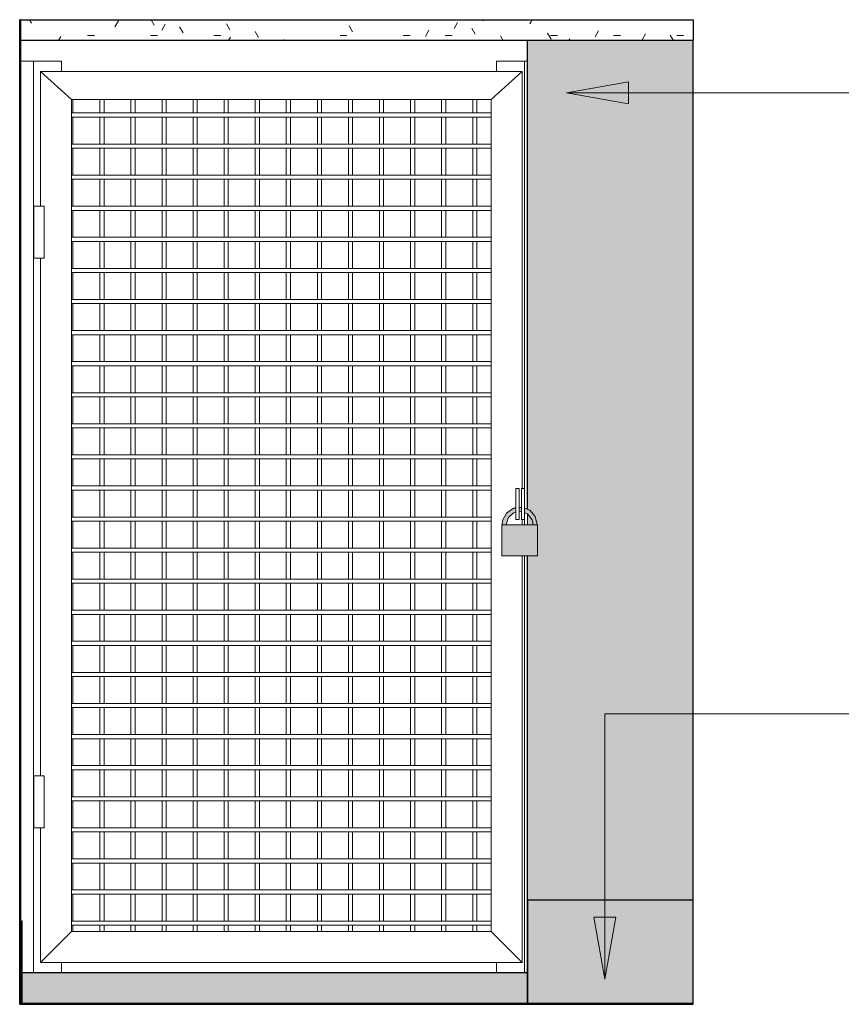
# Model space of a CAD drawing. Header units: metres. Extents: x -8.5 to 2.2, y -18.2 to 8.
# Tile 3 of 25: x -3.032 to -2.239, y 0 to 0.95. Entities that reach past the tile are written whole.
import ezdxf

# ---------------------------------------------------------------- set-up
doc = ezdxf.new("R2010")
doc.units = ezdxf.units.M
doc.linetypes.add('_Tracejado pequeno', pattern=[0.00225, 0.0015, -0.00075])
doc.layers.add('A-AREA', color=7, linetype='_Tracejado pequeno', lineweight=5, true_color=0x9a9a9a)
doc.layers.add('A-DETL', color=7, linetype='Continuous', lineweight=5, true_color=0x00a600)
for name, color, linetype, lineweight in [('A-DETL-GENF', 7, 'Continuous', 5), ('A-DOOR', 7, 'Continuous', 5), ('A-FLOR', 7, 'Continuous', 5), ('A-WALL', 7, 'Continuous', 5), ('A-WALL-PATT', 7, 'Continuous', 50), ('G-ANNO-TEXT', 7, 'Continuous', 9), ('I-WALL', 7, 'Continuous', 5), ('P-SANR-FIXT', 7, 'Continuous', 5), ('Q-CASE', 7, 'Continuous', 5)]:
    doc.layers.add(name, color=color, linetype=linetype, lineweight=lineweight)

# ---------------------------------------------------------------- blocks, each defined once
blk = doc.blocks.new('TAMPO DO ABRIGO GLP EM GRANITO CINZA ANDORINHA - TAMPO DO ABRIGO GLP EM GRANITO CINZA ANDORINHA-1861549-VISTA_GLP')
at = {"layer": 'Q-CASE', "true_color": 0xa7a7a7}
h = blk.add_hatch(dxfattribs=at)
h.set_pattern_fill('FP_5', color=253, style=0, pattern_type=2)
h.set_pattern_definition([(0, (0, 0), (0.08128, 0.02032), [0.00671, -0.05425, 0.00671, -0.05425, -0.32512]), (0, (0, 0), (0.08128, 0.02032), [-0.12192, 0.00671, -0.11521, 0.00671, -0.05425, -0.14224]), (0, (0, 0), (0.08128, 0.02032), [-0.3048, 0.00671, -0.03393, 0.00671, -0.09489]), (120, (0.03048, 0.01016), (-0.058237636, 0.060230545), [0.00671, -0.05425, 0.00671, -0.37937]), (120, (0.03048, 0.01016), (-0.058237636, 0.060230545), [-0.06767, -0.05425, 0.00671, -0.11521, -0.2032]), (120, (0.03048, 0.01016), (-0.058237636, 0.060230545), [-0.24384, 0.00671, -0.05425, 0.00671, -0.13553]), (120, (0.03048, 0.01016), (-0.058237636, 0.060230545), [-0.31151, -0.03393, 0.00671, -0.09489]), (240, (0.04064, 0.0508), (-0.023042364, -0.080550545), [0.00671, -0.05425, 0.00671, -0.37937]), (240, (0.04064, 0.0508), (-0.023042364, -0.080550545), [-0.06767, -0.05425, 0.00671, -0.11521, -0.2032]), (240, (0.04064, 0.0508), (-0.023042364, -0.080550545), [-0.24384, 0.00671, -0.05425, 0.00671, -0.13553]), (240, (0.04064, 0.0508), (-0.023042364, -0.080550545), [-0.31151, -0.03393, 0.00671, -0.09489])])
h.paths.add_polyline_path([(6.66369, 0.93), (6.82369, 0.93), (6.82369, 0.95), (6.17359, 0.95), (6.17359, 0.93), (6.66117, 0.93)])
at = {"layer": 'Q-CASE'}
for p, q in [((6.17359, 0.95), (6.82369, 0.95)), ((6.82369, 0.93), (6.82369, 0.95)), ((6.82369, 0.93), (6.17359, 0.93))]:
    blk.add_line(p, q, dxfattribs=at)
blk = doc.blocks.new('PORTINHOLA PARA_-VISTA_GLP0')
at = {"layer": 'A-DOOR', "true_color": 0x7f7f7f}
h = blk.add_hatch(color=8, dxfattribs=at)
h.paths.add_polyline_path([(6.66966, 0.4625), (6.673, 0.4625), (6.67178, 0.46901), (6.66763, 0.47483), (6.66258, 0.47821), (6.66069, 0.47858), (6.66069, 0.47458), (6.66117, 0.47443), (6.66546, 0.47139), (6.66809, 0.46743), (6.66914, 0.4625), (6.66934, 0.4625)])
h.paths.add_polyline_path([(6.63914, 0.4625), (6.64307, 0.4625), (6.64406, 0.46747), (6.64693, 0.47173), (6.6514, 0.47457), (6.65244, 0.47483), (6.65244, 0.47878), (6.64957, 0.47821), (6.64405, 0.47452), (6.64025, 0.46843), (6.63946, 0.46445)])
h.paths.add_polyline_path([(6.65769, 0.47518), (6.65757, 0.4792), (6.65607, 0.4795), (6.65544, 0.47938), (6.65544, 0.47538), (6.65609, 0.4755)])
at = {"layer": 'A-DOOR', "true_color": 0xffd600}
blk.add_hatch(color=40, dxfattribs=at).paths.add_polyline_path([(6.63899, 0.4325), (6.67322, 0.4325), (6.67322, 0.4625), (6.63899, 0.4625), (6.63899, 0.44513)])
at = {"layer": 'A-DOOR'}
for p, q in [((6.17359, 0.91), (6.18659, 0.91)), ((6.18659, 0.91), (6.21359, 0.91)), ((6.18659, 0.03), (6.18659, 0.91)), ((6.21359, 0.9), (6.21359, 0.91)), ((6.63369, 0.91), (6.66069, 0.91)), ((6.63369, 0.9), (6.63369, 0.91)), ((6.66069, 0.91), (6.66369, 0.91)), ((6.66069, 0.4975), (6.66069, 0.91)), ((6.65844, 0.9), (6.19334, 0.9)), ((6.19334, 0.9), (6.22334, 0.873)), ((6.22334, 0.873), (6.19334, 0.9)), ((6.19334, 0.9), (6.19334, 0.77)), ((6.62844, 0.873), (6.65844, 0.9)), ((6.65844, 0.9), (6.62844, 0.873)), ((6.65844, 0.4975), (6.65844, 0.9)), ((6.22334, 0.873), (6.62844, 0.873)), ((6.22334, 0.07), (6.22334, 0.873)), ((6.22473, 0.85993), (6.22473, 0.873)), ((6.25073, 0.873), (6.25073, 0.85993)), ((6.25473, 0.85993), (6.25473, 0.873)), ((6.28073, 0.873), (6.28073, 0.85993)), ((6.28473, 0.85993), (6.28473, 0.873)), ((6.31073, 0.873), (6.31073, 0.85993)), ((6.31473, 0.85993), (6.31473, 0.873)), ((6.34073, 0.873), (6.34073, 0.85993)), ((6.34473, 0.85993), (6.34473, 0.873)), ((6.37073, 0.873), (6.37073, 0.85993)), ((6.37473, 0.85993), (6.37473, 0.873)), ((6.40073, 0.873), (6.40073, 0.85993)), ((6.40473, 0.85993), (6.40473, 0.873)), ((6.43073, 0.873), (6.43073, 0.85993)), ((6.43473, 0.85993), (6.43473, 0.873)), ((6.46073, 0.873), (6.46073, 0.85993)), ((6.46473, 0.85993), (6.46473, 0.873)), ((6.49073, 0.873), (6.49073, 0.85993)), ((6.49473, 0.85993), (6.49473, 0.873)), ((6.52073, 0.873), (6.52073, 0.85993)), ((6.52473, 0.85993), (6.52473, 0.873)), ((6.55073, 0.873), (6.55073, 0.85989)), ((6.55473, 0.85989), (6.55473, 0.873)), ((6.58073, 0.873), (6.58073, 0.8599)), ((6.58473, 0.8599), (6.58473, 0.873)), ((6.61073, 0.873), (6.61073, 0.85991)), ((6.61473, 0.85991), (6.61473, 0.873)), ((6.62844, 0.873), (6.62844, 0.07)), ((6.62844, 0.86), (6.22334, 0.86)), ((6.22334, 0.856), (6.62844, 0.856)), ((6.22473, 0.82993), (6.22473, 0.85608)), ((6.25073, 0.85609), (6.25073, 0.82993)), ((6.25473, 0.82993), (6.25473, 0.85609)), ((6.28073, 0.8561), (6.28073, 0.82993)), ((6.28473, 0.82993), (6.28473, 0.85611)), ((6.31073, 0.85607), (6.31073, 0.82993)), ((6.31473, 0.82993), (6.31473, 0.85607)), ((6.34073, 0.85607), (6.34073, 0.82993)), ((6.34473, 0.82993), (6.34473, 0.85607)), ((6.37073, 0.85607), (6.37073, 0.82993)), ((6.37473, 0.82993), (6.37473, 0.85607)), ((6.40073, 0.85607), (6.40073, 0.82993)), ((6.40473, 0.82993), (6.40473, 0.85607)), ((6.43073, 0.85607), (6.43073, 0.82993)), ((6.43473, 0.82993), (6.43473, 0.85607)), ((6.46073, 0.85607), (6.46073, 0.82993)), ((6.46473, 0.82993), (6.46473, 0.85607)), ((6.49073, 0.85607), (6.49073, 0.82993)), ((6.49473, 0.82993), (6.49473, 0.85607)), ((6.52073, 0.85607), (6.52073, 0.82993)), ((6.52473, 0.82993), (6.52473, 0.85607)), ((6.55073, 0.85607), (6.55073, 0.82989)), ((6.55473, 0.82989), (6.55473, 0.85607)), ((6.58073, 0.85607), (6.58073, 0.8299)), ((6.58473, 0.8299), (6.58473, 0.85607)), ((6.61073, 0.85607), (6.61073, 0.82991)), ((6.61473, 0.82991), (6.61473, 0.85607)), ((6.62844, 0.83), (6.22334, 0.83)), ((6.22334, 0.826), (6.62844, 0.826)), ((6.22473, 0.79993), (6.22473, 0.82608)), ((6.25073, 0.82609), (6.25073, 0.79993)), ((6.25473, 0.79993), (6.25473, 0.82609)), ((6.28073, 0.8261), (6.28073, 0.79993)), ((6.28473, 0.79993), (6.28473, 0.82611)), ((6.31073, 0.82607), (6.31073, 0.79993)), ((6.31473, 0.79993), (6.31473, 0.82607)), ((6.34073, 0.82607), (6.34073, 0.79993)), ((6.34473, 0.79993), (6.34473, 0.82607)), ((6.37073, 0.82607), (6.37073, 0.79993)), ((6.37473, 0.79993), (6.37473, 0.82607)), ((6.40073, 0.82607), (6.40073, 0.79993)), ((6.40473, 0.79993), (6.40473, 0.82607)), ((6.43073, 0.82607), (6.43073, 0.79993)), ((6.43473, 0.79993), (6.43473, 0.82607)), ((6.46073, 0.82607), (6.46073, 0.79993)), ((6.46473, 0.79993), (6.46473, 0.82607)), ((6.49073, 0.82607), (6.49073, 0.79993)), ((6.49473, 0.79993), (6.49473, 0.82607)), ((6.52073, 0.82607), (6.52073, 0.79993)), ((6.52473, 0.79993), (6.52473, 0.82607)), ((6.55073, 0.82607), (6.55073, 0.79989)), ((6.55473, 0.79989), (6.55473, 0.82607)), ((6.58073, 0.82607), (6.58073, 0.7999)), ((6.58473, 0.7999), (6.58473, 0.82607)), ((6.61073, 0.82607), (6.61073, 0.79991)), ((6.61473, 0.79991), (6.61473, 0.82607)), ((6.62844, 0.8), (6.22334, 0.8)), ((6.22334, 0.796), (6.62844, 0.796)), ((6.22473, 0.76993), (6.22473, 0.79608)), ((6.25073, 0.79609), (6.25073, 0.76993)), ((6.25473, 0.76993), (6.25473, 0.79609)), ((6.28073, 0.7961), (6.28073, 0.76993)), ((6.28473, 0.76993), (6.28473, 0.79611)), ((6.31073, 0.79607), (6.31073, 0.76993)), ((6.31473, 0.76993), (6.31473, 0.79607)), ((6.34073, 0.79607), (6.34073, 0.76993)), ((6.34473, 0.76993), (6.34473, 0.79607)), ((6.37073, 0.79607), (6.37073, 0.76993)), ((6.37473, 0.76993), (6.37473, 0.79607)), ((6.40073, 0.79607), (6.40073, 0.76993)), ((6.40473, 0.76993), (6.40473, 0.79607)), ((6.43073, 0.79607), (6.43073, 0.76993)), ((6.43473, 0.76993), (6.43473, 0.79607)), ((6.46073, 0.79607), (6.46073, 0.76993)), ((6.46473, 0.76993), (6.46473, 0.79607)), ((6.49073, 0.79607), (6.49073, 0.76993)), ((6.49473, 0.76993), (6.49473, 0.79607)), ((6.52073, 0.79607), (6.52073, 0.76993)), ((6.52473, 0.76993), (6.52473, 0.79607)), ((6.55073, 0.79607), (6.55073, 0.76989)), ((6.55473, 0.76989), (6.55473, 0.79607)), ((6.58073, 0.79607), (6.58073, 0.7699)), ((6.58473, 0.7699), (6.58473, 0.79607)), ((6.61073, 0.79607), (6.61073, 0.76991)), ((6.61473, 0.76991), (6.61473, 0.79607)), ((6.18684, 0.77), (6.18684, 0.72)), ((6.19683, 0.77), (6.18684, 0.77)), ((6.19684, 0.72), (6.19684, 0.77)), ((6.62844, 0.77), (6.22334, 0.77)), ((6.22334, 0.766), (6.62844, 0.766)), ((6.22473, 0.73993), (6.22473, 0.76608)), ((6.25073, 0.76609), (6.25073, 0.73993)), ((6.25473, 0.73993), (6.25473, 0.76609)), ((6.28073, 0.7661), (6.28073, 0.73993)), ((6.28473, 0.73993), (6.28473, 0.76611)), ((6.31073, 0.76607), (6.31073, 0.73993)), ((6.31473, 0.73993), (6.31473, 0.76607)), ((6.34073, 0.76607), (6.34073, 0.73993)), ((6.34473, 0.73993), (6.34473, 0.76607)), ((6.37073, 0.76607), (6.37073, 0.73993)), ((6.37473, 0.73993), (6.37473, 0.76607)), ((6.40073, 0.76607), (6.40073, 0.73993)), ((6.40473, 0.73993), (6.40473, 0.76607)), ((6.43073, 0.76607), (6.43073, 0.73993)), ((6.43473, 0.73993), (6.43473, 0.76607)), ((6.46073, 0.76607), (6.46073, 0.73993)), ((6.46473, 0.73993), (6.46473, 0.76607)), ((6.49073, 0.76607), (6.49073, 0.73993)), ((6.49473, 0.73993), (6.49473, 0.76607)), ((6.52073, 0.76607), (6.52073, 0.73993)), ((6.52473, 0.73993), (6.52473, 0.76607)), ((6.55073, 0.76607), (6.55073, 0.73989)), ((6.55473, 0.73989), (6.55473, 0.76607)), ((6.58073, 0.76607), (6.58073, 0.7399)), ((6.58473, 0.7399), (6.58473, 0.76607)), ((6.61073, 0.76607), (6.61073, 0.73991)), ((6.61473, 0.73991), (6.61473, 0.76607)), ((6.62844, 0.74), (6.22334, 0.74)), ((6.22334, 0.736), (6.62844, 0.736)), ((6.22473, 0.70993), (6.22473, 0.73608)), ((6.25073, 0.73609), (6.25073, 0.70993)), ((6.25473, 0.70993), (6.25473, 0.73609)), ((6.28073, 0.7361), (6.28073, 0.70993)), ((6.28473, 0.70993), (6.28473, 0.73611)), ((6.31073, 0.73607), (6.31073, 0.70993)), ((6.31473, 0.70993), (6.31473, 0.73607)), ((6.34073, 0.73607), (6.34073, 0.70993)), ((6.34473, 0.70993), (6.34473, 0.73607)), ((6.37073, 0.73607), (6.37073, 0.70993)), ((6.37473, 0.70993), (6.37473, 0.73607)), ((6.40073, 0.73607), (6.40073, 0.70993)), ((6.40473, 0.70993), (6.40473, 0.73607)), ((6.43073, 0.73607), (6.43073, 0.70993)), ((6.43473, 0.70993), (6.43473, 0.73607)), ((6.46073, 0.73607), (6.46073, 0.70993)), ((6.46473, 0.70993), (6.46473, 0.73607)), ((6.49073, 0.73607), (6.49073, 0.70993)), ((6.49473, 0.70993), (6.49473, 0.73607)), ((6.52073, 0.73607), (6.52073, 0.70993)), ((6.52473, 0.70993), (6.52473, 0.73607)), ((6.55073, 0.73607), (6.55073, 0.70989)), ((6.55473, 0.70989), (6.55473, 0.73607)), ((6.58073, 0.73607), (6.58073, 0.7099)), ((6.58473, 0.7099), (6.58473, 0.73607)), ((6.61073, 0.73607), (6.61073, 0.70991)), ((6.61473, 0.70991), (6.61473, 0.73607)), ((6.18684, 0.72), (6.19683, 0.72)), ((6.19334, 0.72), (6.19334, 0.22)), ((6.62844, 0.71), (6.22334, 0.71)), ((6.22334, 0.706), (6.62844, 0.706)), ((6.22473, 0.67993), (6.22473, 0.70608)), ((6.25073, 0.70609), (6.25073, 0.67993)), ((6.25473, 0.67993), (6.25473, 0.70609)), ((6.28073, 0.7061), (6.28073, 0.67993)), ((6.28473, 0.67993), (6.28473, 0.70611)), ((6.31073, 0.70607), (6.31073, 0.67993)), ((6.31473, 0.67993), (6.31473, 0.70607)), ((6.34073, 0.70607), (6.34073, 0.67993)), ((6.34473, 0.67993), (6.34473, 0.70607)), ((6.37073, 0.70607), (6.37073, 0.67993)), ((6.37473, 0.67993), (6.37473, 0.70607)), ((6.40073, 0.70607), (6.40073, 0.67993)), ((6.40473, 0.67993), (6.40473, 0.70607)), ((6.43073, 0.70607), (6.43073, 0.67993)), ((6.43473, 0.67993), (6.43473, 0.70607)), ((6.46073, 0.70607), (6.46073, 0.67993)), ((6.46473, 0.67993), (6.46473, 0.70607)), ((6.49073, 0.70607), (6.49073, 0.67993)), ((6.49473, 0.67993), (6.49473, 0.70607)), ((6.52073, 0.70607), (6.52073, 0.67993)), ((6.52473, 0.67993), (6.52473, 0.70607)), ((6.55073, 0.70607), (6.55073, 0.67989)), ((6.55473, 0.67989), (6.55473, 0.70607)), ((6.58073, 0.70607), (6.58073, 0.6799)), ((6.58473, 0.6799), (6.58473, 0.70607)), ((6.61073, 0.70607), (6.61073, 0.67991)), ((6.61473, 0.67991), (6.61473, 0.70607)), ((6.62844, 0.68), (6.22334, 0.68)), ((6.22334, 0.676), (6.62844, 0.676)), ((6.22473, 0.64993), (6.22473, 0.67608)), ((6.25073, 0.67609), (6.25073, 0.64993)), ((6.25473, 0.64993), (6.25473, 0.67609)), ((6.28073, 0.6761), (6.28073, 0.64993)), ((6.28473, 0.64993), (6.28473, 0.67611)), ((6.31073, 0.67607), (6.31073, 0.64993)), ((6.31473, 0.64993), (6.31473, 0.67607)), ((6.34073, 0.67607), (6.34073, 0.64993)), ((6.34473, 0.64993), (6.34473, 0.67607)), ((6.37073, 0.67607), (6.37073, 0.64993)), ((6.37473, 0.64993), (6.37473, 0.67607)), ((6.40073, 0.67607), (6.40073, 0.64993)), ((6.40473, 0.64993), (6.40473, 0.67607)), ((6.43073, 0.67607), (6.43073, 0.64993)), ((6.43473, 0.64993), (6.43473, 0.67607)), ((6.46073, 0.67607), (6.46073, 0.64993)), ((6.46473, 0.64993), (6.46473, 0.67607)), ((6.49073, 0.67607), (6.49073, 0.64993)), ((6.49473, 0.64993), (6.49473, 0.67607)), ((6.52073, 0.67607), (6.52073, 0.64993)), ((6.52473, 0.64993), (6.52473, 0.67607)), ((6.55073, 0.67607), (6.55073, 0.64989)), ((6.55473, 0.64989), (6.55473, 0.67607)), ((6.58073, 0.67607), (6.58073, 0.6499)), ((6.58473, 0.6499), (6.58473, 0.67607)), ((6.61073, 0.67607), (6.61073, 0.64991)), ((6.61473, 0.64991), (6.61473, 0.67607)), ((6.62844, 0.65), (6.22334, 0.65)), ((6.22334, 0.646), (6.62844, 0.646)), ((6.22473, 0.61993), (6.22473, 0.64608)), ((6.25073, 0.64609), (6.25073, 0.61993)), ((6.25473, 0.61993), (6.25473, 0.64609)), ((6.28073, 0.6461), (6.28073, 0.61993)), ((6.28473, 0.61993), (6.28473, 0.64611)), ((6.31073, 0.64607), (6.31073, 0.61993)), ((6.31473, 0.61993), (6.31473, 0.64607)), ((6.34073, 0.64607), (6.34073, 0.61993)), ((6.34473, 0.61993), (6.34473, 0.64607)), ((6.37073, 0.64607), (6.37073, 0.61993)), ((6.37473, 0.61993), (6.37473, 0.64607)), ((6.40073, 0.64607), (6.40073, 0.61993)), ((6.40473, 0.61993), (6.40473, 0.64607)), ((6.43073, 0.64607), (6.43073, 0.61993)), ((6.43473, 0.61993), (6.43473, 0.64607)), ((6.46073, 0.64607), (6.46073, 0.61993)), ((6.46473, 0.61993), (6.46473, 0.64607)), ((6.49073, 0.64607), (6.49073, 0.61993)), ((6.49473, 0.61993), (6.49473, 0.64607)), ((6.52073, 0.64607), (6.52073, 0.61993)), ((6.52473, 0.61993), (6.52473, 0.64607)), ((6.55073, 0.64607), (6.55073, 0.61989)), ((6.55473, 0.61989), (6.55473, 0.64607)), ((6.58073, 0.64607), (6.58073, 0.6199)), ((6.58473, 0.6199), (6.58473, 0.64607)), ((6.61073, 0.64607), (6.61073, 0.61991)), ((6.61473, 0.61991), (6.61473, 0.64607)), ((6.62844, 0.62), (6.22334, 0.62)), ((6.22334, 0.616), (6.62844, 0.616)), ((6.22473, 0.58993), (6.22473, 0.61608)), ((6.25073, 0.61609), (6.25073, 0.58993)), ((6.25473, 0.58993), (6.25473, 0.61609)), ((6.28073, 0.6161), (6.28073, 0.58993)), ((6.28473, 0.58993), (6.28473, 0.61611)), ((6.31073, 0.61607), (6.31073, 0.58993)), ((6.31473, 0.58993), (6.31473, 0.61607)), ((6.34073, 0.61607), (6.34073, 0.58993)), ((6.34473, 0.58993), (6.34473, 0.61607)), ((6.37073, 0.61607), (6.37073, 0.58993)), ((6.37473, 0.58993), (6.37473, 0.61607)), ((6.40073, 0.61607), (6.40073, 0.58993)), ((6.40473, 0.58993), (6.40473, 0.61607)), ((6.43073, 0.61607), (6.43073, 0.58993)), ((6.43473, 0.58993), (6.43473, 0.61607)), ((6.46073, 0.61607), (6.46073, 0.58993)), ((6.46473, 0.58993), (6.46473, 0.61607)), ((6.49073, 0.61607), (6.49073, 0.58993)), ((6.49473, 0.58993), (6.49473, 0.61607)), ((6.52073, 0.61607), (6.52073, 0.58993)), ((6.52473, 0.58993), (6.52473, 0.61607)), ((6.55073, 0.61607), (6.55073, 0.58989)), ((6.55473, 0.58989), (6.55473, 0.61607)), ((6.58073, 0.61607), (6.58073, 0.5899)), ((6.58473, 0.5899), (6.58473, 0.61607)), ((6.61073, 0.61607), (6.61073, 0.58991)), ((6.61473, 0.58991), (6.61473, 0.61607)), ((6.62844, 0.59), (6.22334, 0.59)), ((6.22334, 0.586), (6.62844, 0.586)), ((6.22473, 0.55993), (6.22473, 0.58608)), ((6.25073, 0.58609), (6.25073, 0.55993)), ((6.25473, 0.55993), (6.25473, 0.58609)), ((6.28073, 0.5861), (6.28073, 0.55993)), ((6.28473, 0.55993), (6.28473, 0.58611)), ((6.31073, 0.58607), (6.31073, 0.55993)), ((6.31473, 0.55993), (6.31473, 0.58607)), ((6.34073, 0.58607), (6.34073, 0.55993)), ((6.34473, 0.55993), (6.34473, 0.58607)), ((6.37073, 0.58607), (6.37073, 0.55993)), ((6.37473, 0.55993), (6.37473, 0.58607)), ((6.40073, 0.58607), (6.40073, 0.55993)), ((6.40473, 0.55993), (6.40473, 0.58607)), ((6.43073, 0.58607), (6.43073, 0.55993)), ((6.43473, 0.55993), (6.43473, 0.58607)), ((6.46073, 0.58607), (6.46073, 0.55993)), ((6.46473, 0.55993), (6.46473, 0.58607)), ((6.49073, 0.58607), (6.49073, 0.55993)), ((6.49473, 0.55993), (6.49473, 0.58607)), ((6.52073, 0.58607), (6.52073, 0.55993)), ((6.52473, 0.55993), (6.52473, 0.58607)), ((6.55073, 0.58607), (6.55073, 0.55989)), ((6.55473, 0.55989), (6.55473, 0.58607)), ((6.58073, 0.58607), (6.58073, 0.5599)), ((6.58473, 0.5599), (6.58473, 0.58607)), ((6.61073, 0.58607), (6.61073, 0.55991)), ((6.61473, 0.55991), (6.61473, 0.58607)), ((6.62844, 0.56), (6.22334, 0.56)), ((6.22334, 0.556), (6.62844, 0.556)), ((6.22473, 0.52993), (6.22473, 0.55608)), ((6.25073, 0.55609), (6.25073, 0.52993)), ((6.25473, 0.52993), (6.25473, 0.55609)), ((6.28073, 0.5561), (6.28073, 0.52993)), ((6.28473, 0.52993), (6.28473, 0.55611)), ((6.31073, 0.55607), (6.31073, 0.52993)), ((6.31473, 0.52993), (6.31473, 0.55607)), ((6.34073, 0.55607), (6.34073, 0.52993)), ((6.34473, 0.52993), (6.34473, 0.55607)), ((6.37073, 0.55607), (6.37073, 0.52993)), ((6.37473, 0.52993), (6.37473, 0.55607)), ((6.40073, 0.55607), (6.40073, 0.52993)), ((6.40473, 0.52993), (6.40473, 0.55607)), ((6.43073, 0.55607), (6.43073, 0.52993)), ((6.43473, 0.52993), (6.43473, 0.55607)), ((6.46073, 0.55607), (6.46073, 0.52993)), ((6.46473, 0.52993), (6.46473, 0.55607)), ((6.49073, 0.55607), (6.49073, 0.52993)), ((6.49473, 0.52993), (6.49473, 0.55607)), ((6.52073, 0.55607), (6.52073, 0.52993)), ((6.52473, 0.52993), (6.52473, 0.55607)), ((6.55073, 0.55607), (6.55073, 0.52989)), ((6.55473, 0.52989), (6.55473, 0.55607)), ((6.58073, 0.55607), (6.58073, 0.5299)), ((6.58473, 0.5299), (6.58473, 0.55607)), ((6.61073, 0.55607), (6.61073, 0.52991)), ((6.61473, 0.52991), (6.61473, 0.55607)), ((6.62844, 0.53), (6.22334, 0.53)), ((6.22334, 0.526), (6.62844, 0.526)), ((6.22473, 0.49993), (6.22473, 0.52608)), ((6.25073, 0.52609), (6.25073, 0.49993)), ((6.25473, 0.49993), (6.25473, 0.52609)), ((6.28073, 0.5261), (6.28073, 0.49993)), ((6.28473, 0.49993), (6.28473, 0.52611)), ((6.31073, 0.52607), (6.31073, 0.49993)), ((6.31473, 0.49993), (6.31473, 0.52607)), ((6.34073, 0.52607), (6.34073, 0.49993)), ((6.34473, 0.49993), (6.34473, 0.52607)), ((6.37073, 0.52607), (6.37073, 0.49993)), ((6.37473, 0.49993), (6.37473, 0.52607)), ((6.40073, 0.52607), (6.40073, 0.49993)), ((6.40473, 0.49993), (6.40473, 0.52607)), ((6.43073, 0.52607), (6.43073, 0.49993)), ((6.43473, 0.49993), (6.43473, 0.52607)), ((6.46073, 0.52607), (6.46073, 0.49993)), ((6.46473, 0.49993), (6.46473, 0.52607)), ((6.49073, 0.52607), (6.49073, 0.49993)), ((6.49473, 0.49993), (6.49473, 0.52607)), ((6.52073, 0.52607), (6.52073, 0.49993)), ((6.52473, 0.49993), (6.52473, 0.52607)), ((6.55073, 0.52607), (6.55073, 0.49989)), ((6.55473, 0.49989), (6.55473, 0.52607)), ((6.58073, 0.52607), (6.58073, 0.4999)), ((6.58473, 0.4999), (6.58473, 0.52607)), ((6.61073, 0.52607), (6.61073, 0.49991)), ((6.61473, 0.49991), (6.61473, 0.52607)), ((6.62844, 0.5), (6.22334, 0.5)), ((6.22334, 0.496), (6.62844, 0.496)), ((6.22473, 0.46993), (6.22473, 0.49608)), ((6.25073, 0.49609), (6.25073, 0.46993)), ((6.25473, 0.46993), (6.25473, 0.49609)), ((6.28073, 0.4961), (6.28073, 0.46993)), ((6.28473, 0.46993), (6.28473, 0.49611)), ((6.31073, 0.49607), (6.31073, 0.46993)), ((6.31473, 0.46993), (6.31473, 0.49607)), ((6.34073, 0.49607), (6.34073, 0.46993)), ((6.34473, 0.46993), (6.34473, 0.49607)), ((6.37073, 0.49607), (6.37073, 0.46993)), ((6.37473, 0.46993), (6.37473, 0.49607)), ((6.40073, 0.49607), (6.40073, 0.46993)), ((6.40473, 0.46993), (6.40473, 0.49607)), ((6.43073, 0.49607), (6.43073, 0.46993)), ((6.43473, 0.46993), (6.43473, 0.49607)), ((6.46073, 0.49607), (6.46073, 0.46993)), ((6.46473, 0.46993), (6.46473, 0.49607)), ((6.49073, 0.49607), (6.49073, 0.46993)), ((6.49473, 0.46993), (6.49473, 0.49607)), ((6.52073, 0.49607), (6.52073, 0.46993)), ((6.52473, 0.46993), (6.52473, 0.49607)), ((6.55073, 0.49607), (6.55073, 0.46989)), ((6.55473, 0.46989), (6.55473, 0.49607)), ((6.58073, 0.49607), (6.58073, 0.4699)), ((6.58473, 0.4699), (6.58473, 0.49607)), ((6.61073, 0.49607), (6.61073, 0.46991)), ((6.61473, 0.46991), (6.61473, 0.49607)), ((6.65244, 0.4675), (6.65244, 0.4975)), ((6.65244, 0.4975), (6.65544, 0.4975)), ((6.65544, 0.4975), (6.65544, 0.4675)), ((6.65769, 0.4675), (6.65769, 0.4975)), ((6.65769, 0.4975), (6.66069, 0.4975)), ((6.66069, 0.4975), (6.66069, 0.4675)), ((6.65769, 0.47931), (6.65544, 0.47905)), ((6.62844, 0.47), (6.22334, 0.47)), ((6.22334, 0.466), (6.62844, 0.466)), ((6.22473, 0.43993), (6.22473, 0.46608)), ((6.25073, 0.46609), (6.25073, 0.43993)), ((6.25473, 0.43993), (6.25473, 0.46609)), ((6.28073, 0.4661), (6.28073, 0.43993)), ((6.28473, 0.43993), (6.28473, 0.46611)), ((6.31073, 0.46607), (6.31073, 0.43993)), ((6.31473, 0.43993), (6.31473, 0.46607)), ((6.34073, 0.46607), (6.34073, 0.43993)), ((6.34473, 0.43993), (6.34473, 0.46607)), ((6.37073, 0.46607), (6.37073, 0.43993)), ((6.37473, 0.43993), (6.37473, 0.46607)), ((6.40073, 0.46607), (6.40073, 0.43993)), ((6.40473, 0.43993), (6.40473, 0.46607)), ((6.43073, 0.46607), (6.43073, 0.43993)), ((6.43473, 0.43993), (6.43473, 0.46607)), ((6.46073, 0.46607), (6.46073, 0.43993)), ((6.46473, 0.43993), (6.46473, 0.46607)), ((6.49073, 0.46607), (6.49073, 0.43993)), ((6.49473, 0.43993), (6.49473, 0.46607)), ((6.52073, 0.46607), (6.52073, 0.43993)), ((6.52473, 0.43993), (6.52473, 0.46607)), ((6.55073, 0.46607), (6.55073, 0.43989)), ((6.55473, 0.43989), (6.55473, 0.46607)), ((6.58073, 0.46607), (6.58073, 0.4399)), ((6.58473, 0.4399), (6.58473, 0.46607)), ((6.61073, 0.46607), (6.61073, 0.43991)), ((6.61473, 0.43991), (6.61473, 0.46607)), ((6.65544, 0.4675), (6.65244, 0.4675)), ((6.66069, 0.4675), (6.65769, 0.4675)), ((6.65844, 0.4625), (6.65844, 0.4675)), ((6.66069, 0.4625), (6.66069, 0.4675)), ((6.67322, 0.4625), (6.63899, 0.4625)), ((6.63899, 0.4325), (6.63899, 0.4625)), ((6.67322, 0.4625), (6.67322, 0.4325)), ((6.62844, 0.44), (6.22334, 0.44)), ((6.22334, 0.436), (6.62844, 0.436)), ((6.22473, 0.40993), (6.22473, 0.43608)), ((6.25073, 0.43609), (6.25073, 0.40993)), ((6.25473, 0.40993), (6.25473, 0.43609)), ((6.28073, 0.4361), (6.28073, 0.40993)), ((6.28473, 0.40993), (6.28473, 0.43611)), ((6.31073, 0.43607), (6.31073, 0.40993)), ((6.31473, 0.40993), (6.31473, 0.43607)), ((6.34073, 0.43607), (6.34073, 0.40993)), ((6.34473, 0.40993), (6.34473, 0.43607)), ((6.37073, 0.43607), (6.37073, 0.40993)), ((6.37473, 0.40993), (6.37473, 0.43607)), ((6.40073, 0.43607), (6.40073, 0.40993)), ((6.40473, 0.40993), (6.40473, 0.43607)), ((6.43073, 0.43607), (6.43073, 0.40993)), ((6.43473, 0.40993), (6.43473, 0.43607)), ((6.46073, 0.43607), (6.46073, 0.40993)), ((6.46473, 0.40993), (6.46473, 0.43607)), ((6.49073, 0.43607), (6.49073, 0.40993)), ((6.49473, 0.40993), (6.49473, 0.43607)), ((6.52073, 0.43607), (6.52073, 0.40993)), ((6.52473, 0.40993), (6.52473, 0.43607)), ((6.55073, 0.43607), (6.55073, 0.40989)), ((6.55473, 0.40989), (6.55473, 0.43607)), ((6.58073, 0.43607), (6.58073, 0.4099)), ((6.58473, 0.4099), (6.58473, 0.43607)), ((6.61073, 0.43607), (6.61073, 0.40991)), ((6.61473, 0.40991), (6.61473, 0.43607)), ((6.63899, 0.4325), (6.67322, 0.4325)), ((6.65844, 0.04), (6.65844, 0.4325)), ((6.66069, 0.03), (6.66069, 0.4325)), ((6.62844, 0.41), (6.22334, 0.41)), ((6.22334, 0.406), (6.62844, 0.406)), ((6.22473, 0.37993), (6.22473, 0.40608)), ((6.25073, 0.40609), (6.25073, 0.37993)), ((6.25473, 0.37993), (6.25473, 0.40609)), ((6.28073, 0.4061), (6.28073, 0.37993)), ((6.28473, 0.37993), (6.28473, 0.40611)), ((6.31073, 0.40607), (6.31073, 0.37993)), ((6.31473, 0.37993), (6.31473, 0.40607)), ((6.34073, 0.40607), (6.34073, 0.37993)), ((6.34473, 0.37993), (6.34473, 0.40607)), ((6.37073, 0.40607), (6.37073, 0.37993)), ((6.37473, 0.37993), (6.37473, 0.40607)), ((6.40073, 0.40607), (6.40073, 0.37993)), ((6.40473, 0.37993), (6.40473, 0.40607)), ((6.43073, 0.40607), (6.43073, 0.37993)), ((6.43473, 0.37993), (6.43473, 0.40607)), ((6.46073, 0.40607), (6.46073, 0.37993)), ((6.46473, 0.37993), (6.46473, 0.40607)), ((6.49073, 0.40607), (6.49073, 0.37993)), ((6.49473, 0.37993), (6.49473, 0.40607)), ((6.52073, 0.40607), (6.52073, 0.37993)), ((6.52473, 0.37993), (6.52473, 0.40607)), ((6.55073, 0.40607), (6.55073, 0.37989)), ((6.55473, 0.37989), (6.55473, 0.40607)), ((6.58073, 0.40607), (6.58073, 0.3799)), ((6.58473, 0.3799), (6.58473, 0.40607)), ((6.61073, 0.40607), (6.61073, 0.37991)), ((6.61473, 0.37991), (6.61473, 0.40607)), ((6.62844, 0.38), (6.22334, 0.38)), ((6.22334, 0.376), (6.62844, 0.376)), ((6.22473, 0.34993), (6.22473, 0.37608)), ((6.25073, 0.37609), (6.25073, 0.34993)), ((6.25473, 0.34993), (6.25473, 0.37609)), ((6.28073, 0.3761), (6.28073, 0.34993)), ((6.28473, 0.34993), (6.28473, 0.37611)), ((6.31073, 0.37607), (6.31073, 0.34993)), ((6.31473, 0.34993), (6.31473, 0.37607)), ((6.34073, 0.37607), (6.34073, 0.34993)), ((6.34473, 0.34993), (6.34473, 0.37607)), ((6.37073, 0.37607), (6.37073, 0.34993)), ((6.37473, 0.34993), (6.37473, 0.37607)), ((6.40073, 0.37607), (6.40073, 0.34993)), ((6.40473, 0.34993), (6.40473, 0.37607)), ((6.43073, 0.37607), (6.43073, 0.34993)), ((6.43473, 0.34993), (6.43473, 0.37607)), ((6.46073, 0.37607), (6.46073, 0.34993)), ((6.46473, 0.34993), (6.46473, 0.37607)), ((6.49073, 0.37607), (6.49073, 0.34993)), ((6.49473, 0.34993), (6.49473, 0.37607)), ((6.52073, 0.37607), (6.52073, 0.34993)), ((6.52473, 0.34993), (6.52473, 0.37607)), ((6.55073, 0.37607), (6.55073, 0.34989)), ((6.55473, 0.34989), (6.55473, 0.37607)), ((6.58073, 0.37607), (6.58073, 0.3499)), ((6.58473, 0.3499), (6.58473, 0.37607)), ((6.61073, 0.37607), (6.61073, 0.34991)), ((6.61473, 0.34991), (6.61473, 0.37607)), ((6.62844, 0.35), (6.22334, 0.35)), ((6.22334, 0.346), (6.62844, 0.346)), ((6.22473, 0.31993), (6.22473, 0.34608)), ((6.25073, 0.34609), (6.25073, 0.31993)), ((6.25473, 0.31993), (6.25473, 0.34609)), ((6.28073, 0.3461), (6.28073, 0.31993)), ((6.28473, 0.31993), (6.28473, 0.34611)), ((6.31073, 0.34607), (6.31073, 0.31993)), ((6.31473, 0.31993), (6.31473, 0.34607)), ((6.34073, 0.34607), (6.34073, 0.31993)), ((6.34473, 0.31993), (6.34473, 0.34607)), ((6.37073, 0.34607), (6.37073, 0.31993)), ((6.37473, 0.31993), (6.37473, 0.34607)), ((6.40073, 0.34607), (6.40073, 0.31993)), ((6.40473, 0.31993), (6.40473, 0.34607)), ((6.43073, 0.34607), (6.43073, 0.31993)), ((6.43473, 0.31993), (6.43473, 0.34607)), ((6.46073, 0.34607), (6.46073, 0.31993)), ((6.46473, 0.31993), (6.46473, 0.34607)), ((6.49073, 0.34607), (6.49073, 0.31993)), ((6.49473, 0.31993), (6.49473, 0.34607)), ((6.52073, 0.34607), (6.52073, 0.31993)), ((6.52473, 0.31993), (6.52473, 0.34607)), ((6.55073, 0.34607), (6.55073, 0.31989)), ((6.55473, 0.31989), (6.55473, 0.34607)), ((6.58073, 0.34607), (6.58073, 0.3199)), ((6.58473, 0.3199), (6.58473, 0.34607)), ((6.61073, 0.34607), (6.61073, 0.31991)), ((6.61473, 0.31991), (6.61473, 0.34607)), ((6.62844, 0.32), (6.22334, 0.32)), ((6.22334, 0.316), (6.62844, 0.316)), ((6.22473, 0.28993), (6.22473, 0.31608)), ((6.25073, 0.31609), (6.25073, 0.28993)), ((6.25473, 0.28993), (6.25473, 0.31609)), ((6.28073, 0.3161), (6.28073, 0.28993)), ((6.28473, 0.28993), (6.28473, 0.31611)), ((6.31073, 0.31607), (6.31073, 0.28993)), ((6.31473, 0.28993), (6.31473, 0.31607)), ((6.34073, 0.31607), (6.34073, 0.28993)), ((6.34473, 0.28993), (6.34473, 0.31607)), ((6.37073, 0.31607), (6.37073, 0.28993)), ((6.37473, 0.28993), (6.37473, 0.31607)), ((6.40073, 0.31607), (6.40073, 0.28993)), ((6.40473, 0.28993), (6.40473, 0.31607)), ((6.43073, 0.31607), (6.43073, 0.28993)), ((6.43473, 0.28993), (6.43473, 0.31607)), ((6.46073, 0.31607), (6.46073, 0.28993)), ((6.46473, 0.28993), (6.46473, 0.31607)), ((6.49073, 0.31607), (6.49073, 0.28993)), ((6.49473, 0.28993), (6.49473, 0.31607)), ((6.52073, 0.31607), (6.52073, 0.28993)), ((6.52473, 0.28993), (6.52473, 0.31607)), ((6.55073, 0.31607), (6.55073, 0.28989)), ((6.55473, 0.28989), (6.55473, 0.31607)), ((6.58073, 0.31607), (6.58073, 0.2899)), ((6.58473, 0.2899), (6.58473, 0.31607)), ((6.61073, 0.31607), (6.61073, 0.28991)), ((6.61473, 0.28991), (6.61473, 0.31607)), ((6.62844, 0.29), (6.22334, 0.29)), ((6.22334, 0.286), (6.62844, 0.286)), ((6.22473, 0.25993), (6.22473, 0.28608)), ((6.25073, 0.28609), (6.25073, 0.25993)), ((6.25473, 0.25993), (6.25473, 0.28609)), ((6.28073, 0.2861), (6.28073, 0.25993)), ((6.28473, 0.25993), (6.28473, 0.28611)), ((6.31073, 0.28607), (6.31073, 0.25993)), ((6.31473, 0.25993), (6.31473, 0.28607)), ((6.34073, 0.28607), (6.34073, 0.25993)), ((6.34473, 0.25993), (6.34473, 0.28607)), ((6.37073, 0.28607), (6.37073, 0.25993)), ((6.37473, 0.25993), (6.37473, 0.28607)), ((6.40073, 0.28607), (6.40073, 0.25993)), ((6.40473, 0.25993), (6.40473, 0.28607)), ((6.43073, 0.28607), (6.43073, 0.25993)), ((6.43473, 0.25993), (6.43473, 0.28607)), ((6.46073, 0.28607), (6.46073, 0.25993)), ((6.46473, 0.25993), (6.46473, 0.28607)), ((6.49073, 0.28607), (6.49073, 0.25993)), ((6.49473, 0.25993), (6.49473, 0.28607)), ((6.52073, 0.28607), (6.52073, 0.25993)), ((6.52473, 0.25993), (6.52473, 0.28607)), ((6.55073, 0.28607), (6.55073, 0.25989)), ((6.55473, 0.25989), (6.55473, 0.28607)), ((6.58073, 0.28607), (6.58073, 0.2599)), ((6.58473, 0.2599), (6.58473, 0.28607)), ((6.61073, 0.28607), (6.61073, 0.25991)), ((6.61473, 0.25991), (6.61473, 0.28607)), ((6.62844, 0.26), (6.22334, 0.26)), ((6.22334, 0.256), (6.62844, 0.256)), ((6.22473, 0.22993), (6.22473, 0.25608)), ((6.25073, 0.25609), (6.25073, 0.22993)), ((6.25473, 0.22993), (6.25473, 0.25609)), ((6.28073, 0.2561), (6.28073, 0.22993)), ((6.28473, 0.22993), (6.28473, 0.25611)), ((6.31073, 0.25607), (6.31073, 0.22993)), ((6.31473, 0.22993), (6.31473, 0.25607)), ((6.34073, 0.25607), (6.34073, 0.22993)), ((6.34473, 0.22993), (6.34473, 0.25607)), ((6.37073, 0.25607), (6.37073, 0.22993)), ((6.37473, 0.22993), (6.37473, 0.25607)), ((6.40073, 0.25607), (6.40073, 0.22993)), ((6.40473, 0.22993), (6.40473, 0.25607)), ((6.43073, 0.25607), (6.43073, 0.22993)), ((6.43473, 0.22993), (6.43473, 0.25607)), ((6.46073, 0.25607), (6.46073, 0.22993)), ((6.46473, 0.22993), (6.46473, 0.25607)), ((6.49073, 0.25607), (6.49073, 0.22993)), ((6.49473, 0.22993), (6.49473, 0.25607)), ((6.52073, 0.25607), (6.52073, 0.22993)), ((6.52473, 0.22993), (6.52473, 0.25607)), ((6.55073, 0.25607), (6.55073, 0.22989)), ((6.55473, 0.22989), (6.55473, 0.25607)), ((6.58073, 0.25607), (6.58073, 0.2299)), ((6.58473, 0.2299), (6.58473, 0.25607)), ((6.61073, 0.25607), (6.61073, 0.22991)), ((6.61473, 0.22991), (6.61473, 0.25607)), ((6.62844, 0.23), (6.22334, 0.23)), ((6.18684, 0.22), (6.18684, 0.17)), ((6.19683, 0.22), (6.18684, 0.22)), ((6.19684, 0.17), (6.19684, 0.22)), ((6.22334, 0.226), (6.62844, 0.226)), ((6.22473, 0.19993), (6.22473, 0.22608)), ((6.25073, 0.22609), (6.25073, 0.19993)), ((6.25473, 0.19993), (6.25473, 0.22609)), ((6.28073, 0.2261), (6.28073, 0.19993)), ((6.28473, 0.19993), (6.28473, 0.22611)), ((6.31073, 0.22607), (6.31073, 0.19993)), ((6.31473, 0.19993), (6.31473, 0.22607)), ((6.34073, 0.22607), (6.34073, 0.19993)), ((6.34473, 0.19993), (6.34473, 0.22607)), ((6.37073, 0.22607), (6.37073, 0.19993)), ((6.37473, 0.19993), (6.37473, 0.22607)), ((6.40073, 0.22607), (6.40073, 0.19993)), ((6.40473, 0.19993), (6.40473, 0.22607)), ((6.43073, 0.22607), (6.43073, 0.19993)), ((6.43473, 0.19993), (6.43473, 0.22607)), ((6.46073, 0.22607), (6.46073, 0.19993)), ((6.46473, 0.19993), (6.46473, 0.22607)), ((6.49073, 0.22607), (6.49073, 0.19993)), ((6.49473, 0.19993), (6.49473, 0.22607)), ((6.52073, 0.22607), (6.52073, 0.19993)), ((6.52473, 0.19993), (6.52473, 0.22607)), ((6.55073, 0.22607), (6.55073, 0.19989)), ((6.55473, 0.19989), (6.55473, 0.22607)), ((6.58073, 0.22607), (6.58073, 0.1999)), ((6.58473, 0.1999), (6.58473, 0.22607)), ((6.61073, 0.22607), (6.61073, 0.19991)), ((6.61473, 0.19991), (6.61473, 0.22607)), ((6.62844, 0.2), (6.22334, 0.2)), ((6.22334, 0.196), (6.62844, 0.196)), ((6.22473, 0.16993), (6.22473, 0.19608)), ((6.25073, 0.19609), (6.25073, 0.16993)), ((6.25473, 0.16993), (6.25473, 0.19609)), ((6.28073, 0.1961), (6.28073, 0.16993)), ((6.28473, 0.16993), (6.28473, 0.19611)), ((6.31073, 0.19607), (6.31073, 0.16993)), ((6.31473, 0.16993), (6.31473, 0.19607)), ((6.34073, 0.19607), (6.34073, 0.16993)), ((6.34473, 0.16993), (6.34473, 0.19607)), ((6.37073, 0.19607), (6.37073, 0.16993)), ((6.37473, 0.16993), (6.37473, 0.19607)), ((6.40073, 0.19607), (6.40073, 0.16993)), ((6.40473, 0.16993), (6.40473, 0.19607)), ((6.43073, 0.19607), (6.43073, 0.16993)), ((6.43473, 0.16993), (6.43473, 0.19607)), ((6.46073, 0.19607), (6.46073, 0.16993)), ((6.46473, 0.16993), (6.46473, 0.19607)), ((6.49073, 0.19607), (6.49073, 0.16993)), ((6.49473, 0.16993), (6.49473, 0.19607)), ((6.52073, 0.19607), (6.52073, 0.16993)), ((6.52473, 0.16993), (6.52473, 0.19607)), ((6.55073, 0.19607), (6.55073, 0.16989)), ((6.55473, 0.16989), (6.55473, 0.19607)), ((6.58073, 0.19607), (6.58073, 0.1699)), ((6.58473, 0.1699), (6.58473, 0.19607)), ((6.61073, 0.19607), (6.61073, 0.16991)), ((6.61473, 0.16991), (6.61473, 0.19607)), ((6.18684, 0.17), (6.19683, 0.17)), ((6.19334, 0.17), (6.19334, 0.04)), ((6.62844, 0.17), (6.22334, 0.17)), ((6.22334, 0.166), (6.62844, 0.166)), ((6.22473, 0.13993), (6.22473, 0.16608)), ((6.25073, 0.16609), (6.25073, 0.13993)), ((6.25473, 0.13993), (6.25473, 0.16609)), ((6.28073, 0.1661), (6.28073, 0.13993)), ((6.28473, 0.13993), (6.28473, 0.16611)), ((6.31073, 0.16607), (6.31073, 0.13993)), ((6.31473, 0.13993), (6.31473, 0.16607)), ((6.34073, 0.16607), (6.34073, 0.13993)), ((6.34473, 0.13993), (6.34473, 0.16607)), ((6.37073, 0.16607), (6.37073, 0.13993)), ((6.37473, 0.13993), (6.37473, 0.16607)), ((6.40073, 0.16607), (6.40073, 0.13993)), ((6.40473, 0.13993), (6.40473, 0.16607)), ((6.43073, 0.16607), (6.43073, 0.13993)), ((6.43473, 0.13993), (6.43473, 0.16607)), ((6.46073, 0.16607), (6.46073, 0.13993)), ((6.46473, 0.13993), (6.46473, 0.16607)), ((6.49073, 0.16607), (6.49073, 0.13993)), ((6.49473, 0.13993), (6.49473, 0.16607)), ((6.52073, 0.16607), (6.52073, 0.13993)), ((6.52473, 0.13993), (6.52473, 0.16607)), ((6.55073, 0.16607), (6.55073, 0.13989)), ((6.55473, 0.13989), (6.55473, 0.16607)), ((6.58073, 0.16607), (6.58073, 0.1399)), ((6.58473, 0.1399), (6.58473, 0.16607)), ((6.61073, 0.16607), (6.61073, 0.13991)), ((6.61473, 0.13991), (6.61473, 0.16607)), ((6.62844, 0.14), (6.22334, 0.14)), ((6.22334, 0.136), (6.62844, 0.136)), ((6.22473, 0.10993), (6.22473, 0.13608)), ((6.25073, 0.13609), (6.25073, 0.10993)), ((6.25473, 0.10993), (6.25473, 0.13609)), ((6.28073, 0.1361), (6.28073, 0.10993)), ((6.28473, 0.10993), (6.28473, 0.13611)), ((6.31073, 0.13607), (6.31073, 0.10993)), ((6.31473, 0.10993), (6.31473, 0.13607)), ((6.34073, 0.13607), (6.34073, 0.10993)), ((6.34473, 0.10993), (6.34473, 0.13607)), ((6.37073, 0.13607), (6.37073, 0.10993)), ((6.37473, 0.10993), (6.37473, 0.13607)), ((6.40073, 0.13607), (6.40073, 0.10993)), ((6.40473, 0.10993), (6.40473, 0.13607)), ((6.43073, 0.13607), (6.43073, 0.10993)), ((6.43473, 0.10993), (6.43473, 0.13607)), ((6.46073, 0.13607), (6.46073, 0.10993)), ((6.46473, 0.10993), (6.46473, 0.13607)), ((6.49073, 0.13607), (6.49073, 0.10993)), ((6.49473, 0.10993), (6.49473, 0.13607)), ((6.52073, 0.13607), (6.52073, 0.10993)), ((6.52473, 0.10993), (6.52473, 0.13607)), ((6.55073, 0.13607), (6.55073, 0.10989)), ((6.55473, 0.10989), (6.55473, 0.13607)), ((6.58073, 0.13607), (6.58073, 0.1099)), ((6.58473, 0.1099), (6.58473, 0.13607)), ((6.61073, 0.13607), (6.61073, 0.10991)), ((6.61473, 0.10991), (6.61473, 0.13607)), ((6.62844, 0.11), (6.22334, 0.11)), ((6.22334, 0.106), (6.62844, 0.106)), ((6.22473, 0.07993), (6.22473, 0.10608)), ((6.25073, 0.10609), (6.25073, 0.07993)), ((6.25473, 0.07993), (6.25473, 0.10609)), ((6.28073, 0.1061), (6.28073, 0.07993)), ((6.28473, 0.07993), (6.28473, 0.10611)), ((6.31073, 0.10607), (6.31073, 0.07993)), ((6.31473, 0.07993), (6.31473, 0.10607)), ((6.34073, 0.10607), (6.34073, 0.07993)), ((6.34473, 0.07993), (6.34473, 0.10607)), ((6.37073, 0.10607), (6.37073, 0.07993)), ((6.37473, 0.07993), (6.37473, 0.10607)), ((6.40073, 0.10607), (6.40073, 0.07993)), ((6.40473, 0.07993), (6.40473, 0.10607)), ((6.43073, 0.10607), (6.43073, 0.07993)), ((6.43473, 0.07993), (6.43473, 0.10607)), ((6.46073, 0.10607), (6.46073, 0.07993)), ((6.46473, 0.07993), (6.46473, 0.10607)), ((6.49073, 0.10607), (6.49073, 0.07993)), ((6.49473, 0.07993), (6.49473, 0.10607)), ((6.52073, 0.10607), (6.52073, 0.07993)), ((6.52473, 0.07993), (6.52473, 0.10607)), ((6.55073, 0.10607), (6.55073, 0.07989)), ((6.55473, 0.07989), (6.55473, 0.10607)), ((6.58073, 0.10607), (6.58073, 0.0799)), ((6.58473, 0.0799), (6.58473, 0.10607)), ((6.61073, 0.10607), (6.61073, 0.07991)), ((6.61473, 0.07991), (6.61473, 0.10607)), ((6.62844, 0.08), (6.22334, 0.08)), ((6.22473, 0.07), (6.22473, 0.07608)), ((6.25073, 0.07609), (6.25073, 0.07)), ((6.25473, 0.07), (6.25473, 0.07609)), ((6.28073, 0.0761), (6.28073, 0.07)), ((6.28473, 0.07), (6.28473, 0.07611)), ((6.31073, 0.07607), (6.31073, 0.07)), ((6.31473, 0.07), (6.31473, 0.07607)), ((6.34073, 0.07607), (6.34073, 0.07)), ((6.34473, 0.07), (6.34473, 0.07607)), ((6.37073, 0.07607), (6.37073, 0.07)), ((6.37473, 0.07), (6.37473, 0.07607)), ((6.40073, 0.07607), (6.40073, 0.07)), ((6.40473, 0.07), (6.40473, 0.07607)), ((6.43073, 0.07607), (6.43073, 0.07)), ((6.43473, 0.07), (6.43473, 0.07607)), ((6.46073, 0.07607), (6.46073, 0.07)), ((6.46473, 0.07), (6.46473, 0.07607)), ((6.49073, 0.07607), (6.49073, 0.07)), ((6.49473, 0.07), (6.49473, 0.07607)), ((6.52073, 0.07607), (6.52073, 0.07)), ((6.52473, 0.07), (6.52473, 0.07607)), ((6.55073, 0.07607), (6.55073, 0.07)), ((6.55473, 0.07), (6.55473, 0.07607)), ((6.58073, 0.07607), (6.58073, 0.07)), ((6.58473, 0.07), (6.58473, 0.07607)), ((6.61073, 0.07607), (6.61073, 0.07)), ((6.61473, 0.07), (6.61473, 0.07607)), ((6.22334, 0.07), (6.19334, 0.04)), ((6.19334, 0.04), (6.22334, 0.07)), ((6.22334, 0.076), (6.62844, 0.076)), ((6.62844, 0.07), (6.22334, 0.07)), ((6.65844, 0.04), (6.62844, 0.07)), ((6.62844, 0.07), (6.65844, 0.04)), ((6.19334, 0.04), (6.65844, 0.04)), ((6.21359, 0.03), (6.21359, 0.04)), ((6.63369, 0.03), (6.63369, 0.04))]:
    blk.add_line(p, q, dxfattribs=at)
at = {"layer": 'A-DOOR', "flags": 128}
for points in [[(6.65244, 0.47869), (6.65011, 0.47842), (6.6434, 0.47383), (6.63959, 0.46666), (6.63907, 0.4625)], [(6.65544, 0.47512), (6.65716, 0.47545), (6.65769, 0.47526)], [(6.67307, 0.4625), (6.67113, 0.47039), (6.66576, 0.47647), (6.66069, 0.47841)], [(6.64307, 0.4625), (6.645, 0.46931), (6.65021, 0.4741), (6.65244, 0.47454)], [(6.66069, 0.47413), (6.66379, 0.47296), (6.66813, 0.46737), (6.66907, 0.4625)]]:
    blk.add_lwpolyline(points, dxfattribs=at)
blk = doc.blocks.new('TANQUE EM MÁRMORE SINTÉTICO 34L E 1 BATEDOR - TQ_03_Branco Gelo GE17-2860659-VISTA_GLP')
at = {"layer": 'P-SANR-FIXT'}
for centre, radius, start, end in [((6.82659, 0.877), 0.003, 159.0047, 165), ((6.82659, 0.833), 0.003, 185.11918, 191.3698), ((6.86368, 0.62194), 0.04014, 183.57016, 184.55304)]:
    blk.add_arc(centre, radius, start, end, dxfattribs=at)

msp = doc.modelspace()

# ---------------------------------------------------------------- hatches: boundary and pattern name
at = {"layer": 'A-DETL-GENF', "true_color": 0xffffff}
msp.add_hatch(color=7, dxfattribs=at).paths.add_polyline_path([(-2.38181, 0), (-2.38181, 0.1), (-2.54181, 0.1), (-2.54181, 0)])
at = {"layer": 'A-FLOR', "true_color": 0xc7c7c7}
msp.add_hatch(color=9, dxfattribs=at).paths.add_polyline_path([(-3.02991, -0.00039), (-2.54181, -0.00039), (-2.54181, 0.03), (-3.02991, 0.03)])
at = {"layer": 'A-WALL', "true_color": 0xf4f4f4}
msp.add_hatch(color=7, dxfattribs=at).paths.add_polyline_path([(-3.02991, -0.00039), (-3.02991, 0.08), (-3.03191, 0.08), (-3.03191, -0.00039)])
at = {"layer": 'A-WALL-PATT', "lineweight": 5, "true_color": 0x787878}
h = msp.add_hatch(dxfattribs=at)
h.set_pattern_fill('FP_6', color=8, style=0, pattern_type=2)
h.set_pattern_definition([(0, (-2.3815, -0.02), (0, 0.6), []), (90, (-2.3815, -0.02), (-0.6, 4e-17), [])])
h.paths.add_polyline_path([(-2.38181, -0.00039), (-2.38168, -0.00039), (-2.38181, 0)])
at = {"layer": 'G-ANNO-TEXT'}
for points in [[(-2.50424, 0.87939), (-2.44424, 0.86881), (-2.44424, 0.88997)], [(-2.46707, 0.02383), (-2.45649, 0.08383), (-2.47765, 0.08383)]]:
    msp.add_hatch(color=256, dxfattribs=at).paths.add_polyline_path(points)
at = {"layer": 'I-WALL', "true_color": 0x7f7f7f}
msp.add_hatch(color=8, dxfattribs=at).paths.add_polyline_path([(-3.03191, -0.00039), (-3.03191, 0.95006), (-3.03224, 0.95006), (-3.03224, -0.00039)])
at = {"layer": 'I-WALL', "true_color": 0xdbcc9e}
h = msp.add_hatch(color=9, dxfattribs=at)
h.paths.add_polyline_path([(-2.54181, -0.00039), (-2.38181, -0.00039), (-2.38181, 0), (-2.54181, 0)])
h.paths.add_polyline_path([(-2.54181, 0.1), (-2.38181, 0.1), (-2.38181, 0.93), (-2.54181, 0.93), (-2.54181, 0.47746), (-2.5374, 0.47452), (-2.53361, 0.46846), (-2.53228, 0.4625), (-2.53228, 0.4325), (-2.54181, 0.4325), (-2.54181, 0.23722)])
h.paths.add_polyline_path([(-2.53681, 0.4625), (-2.53635, 0.4625), (-2.53741, 0.46747), (-2.54023, 0.47169), (-2.54181, 0.47253), (-2.54181, 0.4625), (-2.53741, 0.4625)])
at = {"layer": 'I-WALL', "true_color": 0xc0c0c0}
msp.add_hatch(color=9, dxfattribs=at).paths.add_polyline_path([(-2.38181, 0.08), (-2.38168, 0.08), (-2.38181, 0.1)])

# ---------------------------------------------------------------- linework, layer by layer
at = {"layer": 'A-AREA'}
msp.add_line((-2.54181, 0), (-3.02941, 0), dxfattribs=at)
at = {"layer": 'A-DETL', "color": 7, "lineweight": 50}
for p, q in [((-3.03191, 0.95), (-3.03224, 0.95)), ((-3.03191, 0), (-3.03224, 0)), ((-2.38181, 0), (-3.03224, 0))]:
    msp.add_line(p, q, dxfattribs=at)
at = {"layer": 'A-DETL', "color": 7, "lineweight": 25}
for p, q in [((-3.03191, 0.95), (-2.38181, 0.95)), ((-2.38181, 0.95), (-2.38181, 0.93)), ((-2.38181, 0.93), (-3.03191, 0.93)), ((-2.54181, 0.47754), (-2.54181, 0.93)), ((-2.38181, 0), (-2.38181, 0.93)), ((-2.54181, 0), (-2.54181, 0.4325)), ((-2.54181, 0.1), (-2.54181, 0)), ((-2.38181, 0.1), (-2.54181, 0.1)), ((-2.38181, 0), (-2.38181, 0.1)), ((-2.54181, 0.03), (-3.03191, 0.03)), ((-2.54181, 0), (-2.38181, 0))]:
    msp.add_line(p, q, dxfattribs=at)
at = {"layer": 'A-FLOR'}
msp.add_line((-3.02991, 0.03), (-2.54181, 0.03), dxfattribs=at)
at = {"layer": 'A-WALL', "lineweight": 25}
for p, q in [((-3.02991, 0.08), (-3.03191, 0.08)), ((-3.02991, -0.00039), (-3.02991, 0.08))]:
    msp.add_line(p, q, dxfattribs=at)
at = {"layer": 'A-WALL'}
msp.add_line((-2.38168, 0.08), (-2.38181, 0.08), dxfattribs=at)
at = {"layer": 'G-ANNO-TEXT'}
for p, q in [((-2.44424, 0.88997), (-2.50424, 0.87939)), ((-2.44424, 0.86881), (-2.44424, 0.88997)), ((-2.50424, 0.87939), (-2.44424, 0.86881)), ((-2.50424, 0.87939), (-2.29454, 0.87939)), ((-2.29454, 0.87939), (-1.8937, 0.87939)), ((-2.46707, 0.28009), (-2.23982, 0.28009)), ((-2.46707, 0.02383), (-2.46707, 0.28009)), ((-2.23982, 0.28009), (-2.21071, 0.28009)), ((-2.45649, 0.08383), (-2.47765, 0.08383)), ((-2.47765, 0.08383), (-2.46707, 0.02383)), ((-2.46707, 0.02383), (-2.45649, 0.08383))]:
    msp.add_line(p, q, dxfattribs=at)
at = {"layer": 'I-WALL', "lineweight": 50}
msp.add_line((-3.03191, -0.00039), (-3.03191, 0.95006), dxfattribs=at)
at = {"layer": 'I-WALL'}
for p, q in [((-2.54181, 0.47746), (-2.54181, 0.93)), ((-2.38181, 0.93), (-2.54181, 0.93)), ((-2.38181, 0.93), (-2.38181, 0.1)), ((-2.54181, 0.4625), (-2.54181, 0.47275)), ((-2.54181, 0.1), (-2.54181, 0.4325)), ((-2.54181, -0.00039), (-2.54181, 0)), ((-2.38181, 0), (-2.38181, -0.00039))]:
    msp.add_line(p, q, dxfattribs=at)

# ---------------------------------------------------------------- block references
at = {"layer": 'A-DOOR'}
msp.add_blockref('PORTINHOLA PARA_-VISTA_GLP0', (-9.20549, 0), dxfattribs=at)
at = {"layer": 'P-SANR-FIXT'}
msp.add_blockref('TANQUE EM MÁRMORE SINTÉTICO 34L E 1 BATEDOR - TQ_03_Branco Gelo GE17-2860659-VISTA_GLP', (-9.20549, 0), dxfattribs=at)
at = {"layer": 'Q-CASE'}
msp.add_blockref('TAMPO DO ABRIGO GLP EM GRANITO CINZA ANDORINHA - TAMPO DO ABRIGO GLP EM GRANITO CINZA ANDORINHA-1861549-VISTA_GLP', (-9.20549, 0), dxfattribs=at)

doc.saveas('drawing.dxf')
